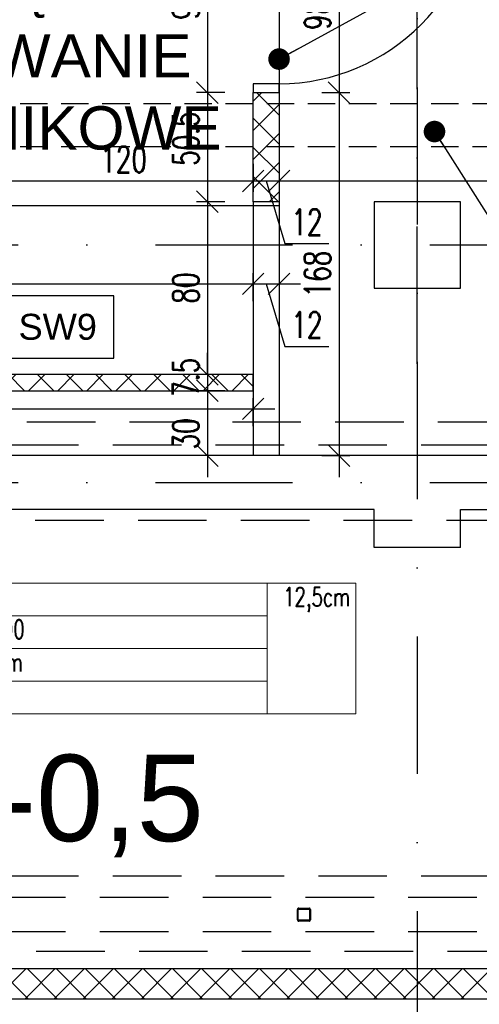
# Model space of a CAD drawing. Header units: centimetres. Extents: x -10729 to 23827, y -4437 to 19798.
# Tile 82 of 95: x 9076 to 9289, y 11959 to 12414. Entities that reach past the tile are written whole.
import ezdxf
from ezdxf.enums import TextEntityAlignment as Align

# ---------------------------------------------------------------- set-up
doc = ezdxf.new("R2010")
doc.units = ezdxf.units.CM
doc.header["$PDMODE"] = 35
doc.header["$PDSIZE"] = 0.1
for name, pattern in [('HIDDEN', [9.525, 6.35, -3.175]), ('Kondygnacja  -0_5$0$HIDDEN', [9.525, 6.35, -3.175]), ('Kondygnacja  -0_5$0$HIDDEN2', [4.7625, 3.175, -1.5875]), ('Osie rzutów$0$DASHDOT2', [12.7, 6.35, -3.175, 0, -3.175]), ('SU Lampy kwadratowe  -1$0$HIDDENX2', [19.05, 12.7, -6.35])]:
    doc.linetypes.add(name, pattern=pattern)
doc.layers.get('0').update_dxf_attribs({"color": 8})
doc.layers.get('DEFPOINTS').update_dxf_attribs({"color": 8})
for name, color, linetype in [('KJP_OPISY WSPÓLNE', 7, 'Continuous'), ('Kondygnacja  -0_5$0$ARCH_GK', 8, 'Continuous'), ('Kondygnacja  -0_5$0$ARCH_INFO_OPISY', 8, 'Continuous'), ('Kondygnacja  -0_5$0$ARCH_INFO_OPISY_PRZEGRODY', 8, 'Continuous'), ('Kondygnacja  -0_5$0$ARCH_KONSTR_POWYŻEJ RZUTU', 8, 'Kondygnacja  -0_5$0$HIDDEN'), ('Kondygnacja  -0_5$0$ARCH_KONSTR_POWYŻEJ RZUTU_IST', 8, 'Kondygnacja  -0_5$0$HIDDEN2'), ('Kondygnacja  -0_5$0$ARCH_MUROWANE', 8, 'Continuous'), ('Kondygnacja  -0_5$0$ARCH_MUROWANE_IST', 8, 'Continuous'), ('Kondygnacja  -0_5$0$ARCH_WYPOSAŻENIE_SANITARNE_IST', 8, 'Continuous'), ('Kondygnacja  -0_5$0$ARCH_ŻELBET_IST', 8, 'Continuous'), ('Kondygnacja +0_5$0$ARCH_ŚLUSARKA_DRZWI', 8, 'Continuous'), ('Osie rzutów$0$ARCH_INFO_OSIE_IST', 8, 'Osie rzutów$0$DASHDOT2'), ('Osie rzutów$0$ARCH_INFO_OSIE_OPISY_IST', 8, 'Continuous'), ('Pomieszczenia -05$0$ARCH_INFO_OPISY', 8, 'Continuous'), ('przegrody dla rzutów$0$RYSUNKOWE_XREF', 8, 'Continuous'), ('SW9$0$ARCH_INFO_OPISY', 8, 'Continuous')]:
    doc.layers.add(name, color=color, linetype=linetype)
for name, color, linetype, lineweight in [('Kondygnacja  -0_5$0$ARCH_INFO_WYMIARY', 8, 'Continuous', 9), ('kondygnacja +1_5$0$ARCH_INFO_WYMIARY', 8, 'Continuous', 9), ('SW9$0$ARCH_TABELKA', 8, 'Continuous', 5)]:
    doc.layers.add(name, color=color, linetype=linetype, lineweight=lineweight)
doc.styles.add('Arial', font='arial.ttf')
doc.styles.add('Kondygnacja  -0_5$0$Arial', font='arial.ttf')
doc.styles.add('Kondygnacja  -0_5$0$Romans', font='Romans.shx', dxfattribs={"width": 0.7})
doc.styles.add('Kondygnacja  -0_5$0$Standard', font='txt')
doc.styles.add('kondygnacja +1_5$0$Romans', font='Romans.shx', dxfattribs={"width": 0.7})
doc.styles.add('Pomieszczenia -05$0$Arial', font='arial.ttf')
doc.styles.add('SW9$0$Arial', font='arial.ttf')
doc.styles.add('SW9$0$Romans', font='Romans.shx')
doc.dimstyles.new('Kondygnacja  -0_5$0$ISO-25', dxfattribs={"dimtxt": 2.5, "dimasz": 2.5, "dimexe": 1.25, "dimexo": 0.625, "dimtad": 1, "dimtxsty": 'Kondygnacja  -0_5$0$Standard', "dimcen": 2.5, "dimadec": 0, "dimazin": 0, "dimtfac": 1, "dimtmove": 0, "dimatfit": 3, "dimfxl": 1, "dimarcsym": 0})
doc.dimstyles.new('Kondygnacja  -0_5$0$Wymiary 1-100', dxfattribs={"dimtxt": 12, "dimasz": 10, "dimexe": 5, "dimexo": 0, "dimgap": 4, "dimtad": 1, "dimrnd": 0.5, "dimzin": 12, "dimdsep": 46, "dimtxsty": 'Kondygnacja  -0_5$0$Romans', "dimblk": 'Kondygnacja  -0_5$0$_Oblique', "dimcen": 10, "dimdle": 10, "dimclrt": 55, "dimazin": 0, "dimtfac": 1, "dimtmove": 1, "dimatfit": 3, "dimfxl": 8, "dimfxlon": 1, "dimtolj": 1, "dimtzin": 0, "dimarcsym": 0})
doc.dimstyles.new('kondygnacja +1_5$0$Wymiary 1-100', dxfattribs={"dimtxt": 12, "dimasz": 10, "dimexe": 5, "dimexo": 0, "dimgap": 4, "dimtad": 1, "dimrnd": 0.5, "dimzin": 12, "dimdsep": 46, "dimtxsty": 'kondygnacja +1_5$0$Romans', "dimblk": 'kondygnacja +1_5$0$_Oblique', "dimcen": 10, "dimdle": 10, "dimclrt": 55, "dimazin": 0, "dimtfac": 1, "dimtmove": 1, "dimatfit": 3, "dimfxl": 8, "dimfxlon": 1, "dimtolj": 1, "dimtzin": 0, "dimarcsym": 0})

# ---------------------------------------------------------------- blocks, each defined once
blk = doc.blocks.new('Osie rzutów')
at = {"layer": 'Osie rzutów$0$ARCH_INFO_OSIE_IST', "ltscale": 10}
for p, q in [((9260, 12255), (9260, 14290.38)), ((9260, 12510), (9260, 4623.26)), ((4436.04, 12310), (13655, 12310)), ((4436.04, 12200), (13655, 12200))]:
    blk.add_line(p, q, dxfattribs=at)
blk = doc.blocks.new('Kondygnacja  -0_5$0$konstrukcja istniejąca -0.5')
at = {"layer": 'Kondygnacja  -0_5$0$ARCH_KONSTR_POWYŻEJ RZUTU_IST', "ltscale": 10}
for p, q in [((8738, 12217.5), (9781.55, 12217.5)), ((9781.55, 12182.5), (8738, 12182.5))]:
    blk.add_line(p, q, dxfattribs=at)
for points in [[(8738, 12017.89), (9782, 12017.89)], [(9782, 11982.89), (8738, 11982.89)]]:
    blk.add_lwpolyline(points, dxfattribs=at)
blk = doc.blocks.new('Kondygnacja  -0_5$0$wzmocnienie pod bramę -1')
at = {"layer": 'Kondygnacja  -0_5$0$ARCH_KONSTR_POWYŻEJ RZUTU', "ltscale": 5}
for p, q in [((23254.65, 9065.22, 0), (20950.65, 9065.22, 0)), ((23254.65, 9049.22, 0), (20950.65, 9049.22, 0))]:
    blk.add_line(p, q, dxfattribs=at)
at = {"layer": 'Kondygnacja  -0_5$0$ARCH_KONSTR_POWYŻEJ RZUTU', "ltscale": 5, "elevation": 0}
for points in [[(22648.25, 9054.22, -0.414214), (22647.65, 9054.82), (22647.65, 9059.62, -0.414214), (22648.25, 9060.22), (22653.05, 9060.22, -0.414214), (22653.65, 9059.62), (22653.65, 9054.82, -0.414214), (22653.05, 9054.22)], [(22648.25, 9054.62, -0.414214), (22648.05, 9054.82), (22648.05, 9059.62, -0.414214), (22648.25, 9059.82), (22653.05, 9059.82, -0.414214), (22653.25, 9059.62), (22653.25, 9054.82, -0.414214), (22653.05, 9054.62)]]:
    blk.add_lwpolyline(points, format="xyb", close=True, dxfattribs=at)
blk = doc.blocks.new('Kondygnacja  -0_5$0$_Oblique')
at = {"color": 0, "linetype": 'ByBlock', "lineweight": -2}
blk.add_line((-0.5, -0.5), (0.5, 0.5), dxfattribs=at)
blk = doc.blocks.new('*D268')
at = {"layer": 'DEFPOINTS', "color": 0}
for p in [(9260.73, 12380.5), (9162.8, 12330), (9260.73, 12330)]:
    blk.add_point(p, dxfattribs=at)
at = {"layer": 'Kondygnacja  -0_5$0$ARCH_INFO_WYMIARY', "color": 0, "lineweight": -2}
for p, q in [((9162.8, 12390.5), (9162.8, 12320)), ((9170.8, 12380.5), (9157.8, 12380.5)), ((9170.8, 12330), (9157.8, 12330))]:
    blk.add_line(p, q, dxfattribs=at)
at = {"layer": 'Kondygnacja  -0_5$0$ARCH_INFO_WYMIARY', "color": 0, "lineweight": -2, "xscale": 10, "yscale": 10, "zscale": 10}
for p, rotation in [((9162.8, 12380.5), 90), ((9162.8, 12330), 270)]:
    blk.add_blockref('Kondygnacja  -0_5$0$_Oblique', p, dxfattribs=dict(at, rotation=rotation))
at = {"layer": 'Kondygnacja  -0_5$0$ARCH_INFO_WYMIARY', "color": 55, "insert": (9152.8, 12359.19), "char_height": 12, "attachment_point": 5, "rotation": 90, "style": 'Kondygnacja  -0_5$0$Romans'}
blk.add_mtext('\\A1;50.5', dxfattribs=at)
blk = doc.blocks.new('*D269')
at = {"layer": 'DEFPOINTS', "color": 0}
for p in [(9260.73, 12330), (9162.8, 12250), (9184, 12250)]:
    blk.add_point(p, dxfattribs=at)
at = {"layer": 'Kondygnacja  -0_5$0$ARCH_INFO_WYMIARY', "color": 0, "lineweight": -2}
for p, q in [((9162.8, 12340), (9162.8, 12240)), ((9170.8, 12330), (9157.8, 12330)), ((9170.8, 12250), (9157.8, 12250))]:
    blk.add_line(p, q, dxfattribs=at)
at = {"layer": 'Kondygnacja  -0_5$0$ARCH_INFO_WYMIARY', "color": 0, "lineweight": -2, "xscale": 10, "yscale": 10, "zscale": 10}
for p, rotation in [((9162.8, 12330), 90), ((9162.8, 12250), 270)]:
    blk.add_blockref('Kondygnacja  -0_5$0$_Oblique', p, dxfattribs=dict(at, rotation=rotation))
at = {"layer": 'Kondygnacja  -0_5$0$ARCH_INFO_WYMIARY', "color": 55, "insert": (9152.8, 12290), "char_height": 12, "attachment_point": 5, "rotation": 90, "style": 'Kondygnacja  -0_5$0$Romans'}
blk.add_mtext('\\A1;80', dxfattribs=at)
blk = doc.blocks.new('*D273')
at = {"layer": 'DEFPOINTS', "color": 0}
for p in [(9262.63, 12478.5), (9162.8, 12380.5), (9260.73, 12380.5)]:
    blk.add_point(p, dxfattribs=at)
at = {"layer": 'Kondygnacja  -0_5$0$ARCH_INFO_WYMIARY', "color": 0, "lineweight": -2}
for p, q in [((9162.8, 12488.5), (9162.8, 12370.5)), ((9170.8, 12478.5), (9157.8, 12478.5)), ((9170.8, 12380.5), (9157.8, 12380.5))]:
    blk.add_line(p, q, dxfattribs=at)
at = {"layer": 'Kondygnacja  -0_5$0$ARCH_INFO_WYMIARY', "color": 0, "lineweight": -2, "xscale": 10, "yscale": 10, "zscale": 10}
for p, rotation in [((9162.8, 12478.5), 90), ((9162.8, 12380.5), 270)]:
    blk.add_blockref('Kondygnacja  -0_5$0$_Oblique', p, dxfattribs=dict(at, rotation=rotation))
at = {"layer": 'Kondygnacja  -0_5$0$ARCH_INFO_WYMIARY', "color": 55, "insert": (9152.8, 12421.26), "char_height": 12, "attachment_point": 5, "rotation": 90, "style": 'Kondygnacja  -0_5$0$Romans'}
blk.add_mtext('\\A1;98', dxfattribs=at)
blk = doc.blocks.new('Kondygnacja  -0_5$0$_Dot')
at = {"color": 0, "linetype": 'ByBlock', "lineweight": -2}
blk.add_line((-0.5, 0), (-1, 0), dxfattribs=at)
at = {"color": 0, "linetype": 'ByBlock', "const_width": 0.5}
blk.add_lwpolyline([(-0.25, 0, 1), (0.25, 0, 1)], format="xyb", close=True, dxfattribs=at)
blk = doc.blocks.new('*D275')
at = {"layer": 'DEFPOINTS', "color": 0}
for p in [(9184, 12250), (9162.8, 12242.5), (9184, 12242.5)]:
    blk.add_point(p, dxfattribs=at)
at = {"layer": 'Kondygnacja  -0_5$0$ARCH_INFO_WYMIARY', "color": 0, "lineweight": -2}
for p, q in [((9162.8, 12250), (9162.8, 12260)), ((9170.8, 12250), (9157.8, 12250)), ((9162.8, 12250), (9162.8, 12242.5)), ((9170.8, 12242.5), (9157.8, 12242.5)), ((9162.8, 12242.5), (9162.8, 12232.5))]:
    blk.add_line(p, q, dxfattribs=at)
at = {"layer": 'Kondygnacja  -0_5$0$ARCH_INFO_WYMIARY', "color": 0, "lineweight": -2, "xscale": 10, "yscale": 10, "zscale": 10}
for p, rotation in [((9162.8, 12250), 270), ((9162.8, 12242.5), 90)]:
    blk.add_blockref('Kondygnacja  -0_5$0$_Oblique', p, dxfattribs=dict(at, rotation=rotation))
at = {"layer": 'Kondygnacja  -0_5$0$ARCH_INFO_WYMIARY', "color": 55, "insert": (9152.8, 12248.75), "char_height": 12, "attachment_point": 5, "rotation": 90, "style": 'Kondygnacja  -0_5$0$Romans'}
blk.add_mtext('\\A1;7.5', dxfattribs=at)
blk = doc.blocks.new('*D276')
at = {"layer": 'DEFPOINTS', "color": 0}
for p in [(9184, 12242.5), (9162.8, 12212.5), (9260.73, 12212.5)]:
    blk.add_point(p, dxfattribs=at)
at = {"layer": 'Kondygnacja  -0_5$0$ARCH_INFO_WYMIARY', "color": 0, "lineweight": -2}
for p, q in [((9162.8, 12252.5), (9162.8, 12202.5)), ((9170.8, 12242.5), (9157.8, 12242.5)), ((9170.8, 12212.5), (9157.8, 12212.5))]:
    blk.add_line(p, q, dxfattribs=at)
at = {"layer": 'Kondygnacja  -0_5$0$ARCH_INFO_WYMIARY', "color": 0, "lineweight": -2, "xscale": 10, "yscale": 10, "zscale": 10}
for p, rotation in [((9162.8, 12242.5), 90), ((9162.8, 12212.5), 270)]:
    blk.add_blockref('Kondygnacja  -0_5$0$_Oblique', p, dxfattribs=dict(at, rotation=rotation))
at = {"layer": 'Kondygnacja  -0_5$0$ARCH_INFO_WYMIARY', "color": 55, "insert": (9152.8, 12222.55), "char_height": 12, "attachment_point": 5, "rotation": 90, "style": 'Kondygnacja  -0_5$0$Romans'}
blk.add_mtext('\\A1;30', dxfattribs=at)
blk = doc.blocks.new('*D284')
at = {"layer": 'DEFPOINTS', "color": 0}
for p in [(9190.95, 12478.5), (9190.95, 12380.5), (9223.81, 12380.5)]:
    blk.add_point(p, dxfattribs=at)
at = {"layer": 'Kondygnacja  -0_5$0$ARCH_INFO_WYMIARY', "color": 0, "lineweight": -2}
for p, q in [((9223.81, 12488.5), (9223.81, 12370.5)), ((9215.81, 12478.5), (9228.81, 12478.5)), ((9215.81, 12380.5), (9228.81, 12380.5))]:
    blk.add_line(p, q, dxfattribs=at)
at = {"layer": 'Kondygnacja  -0_5$0$ARCH_INFO_WYMIARY', "color": 0, "lineweight": -2, "xscale": 10, "yscale": 10, "zscale": 10}
for p, rotation in [((9223.81, 12478.5), 90), ((9223.81, 12380.5), 270)]:
    blk.add_blockref('Kondygnacja  -0_5$0$_Oblique', p, dxfattribs=dict(at, rotation=rotation))
at = {"layer": 'Kondygnacja  -0_5$0$ARCH_INFO_WYMIARY', "color": 55, "insert": (9213.81, 12416.63), "char_height": 12, "attachment_point": 5, "rotation": 90, "style": 'Kondygnacja  -0_5$0$Romans'}
blk.add_mtext('\\A1;98', dxfattribs=at)
blk = doc.blocks.new('*D285')
at = {"layer": 'DEFPOINTS', "color": 0}
for p in [(9190, 12380.5), (9190, 12212.5), (9223.81, 12212.5)]:
    blk.add_point(p, dxfattribs=at)
at = {"layer": 'Kondygnacja  -0_5$0$ARCH_INFO_WYMIARY', "color": 0, "lineweight": -2}
for p, q in [((9223.81, 12390.5), (9223.81, 12202.5)), ((9215.81, 12380.5), (9228.81, 12380.5)), ((9215.81, 12212.5), (9228.81, 12212.5))]:
    blk.add_line(p, q, dxfattribs=at)
at = {"layer": 'Kondygnacja  -0_5$0$ARCH_INFO_WYMIARY', "color": 0, "lineweight": -2, "xscale": 10, "yscale": 10, "zscale": 10}
for p, rotation in [((9223.81, 12380.5), 90), ((9223.81, 12212.5), 270)]:
    blk.add_blockref('Kondygnacja  -0_5$0$_Oblique', p, dxfattribs=dict(at, rotation=rotation))
at = {"layer": 'Kondygnacja  -0_5$0$ARCH_INFO_WYMIARY', "color": 55, "insert": (9213.81, 12296.5), "char_height": 12, "attachment_point": 5, "rotation": 90, "style": 'Kondygnacja  -0_5$0$Romans'}
blk.add_mtext('\\A1;168', dxfattribs=at)
blk = doc.blocks.new('*D286')
at = {"layer": 'DEFPOINTS', "color": 0}
for p in [(9184, 12291.98), (8722, 12250), (9184, 12250)]:
    blk.add_point(p, dxfattribs=at)
at = {"layer": 'Kondygnacja  -0_5$0$ARCH_INFO_WYMIARY', "color": 0, "lineweight": -2}
for p, q in [((8722, 12283.98), (8722, 12296.98)), ((9184, 12283.98), (9184, 12296.98)), ((8712, 12291.98), (9194, 12291.98))]:
    blk.add_line(p, q, dxfattribs=at)
at = {"layer": 'Kondygnacja  -0_5$0$ARCH_INFO_WYMIARY', "color": 0, "lineweight": -2, "xscale": 10, "yscale": 10, "zscale": 10, "rotation": 180}
blk.add_blockref('Kondygnacja  -0_5$0$_Oblique', (8722, 12291.98), dxfattribs=at)
at = {"layer": 'Kondygnacja  -0_5$0$ARCH_INFO_WYMIARY', "color": 0, "lineweight": -2, "xscale": 10, "yscale": 10, "zscale": 10}
blk.add_blockref('Kondygnacja  -0_5$0$_Oblique', (9184, 12291.98), dxfattribs=at)
at = {"layer": 'Kondygnacja  -0_5$0$ARCH_INFO_WYMIARY', "color": 55, "insert": (8953, 12301.98), "char_height": 12, "attachment_point": 5, "style": 'Kondygnacja  -0_5$0$Romans'}
blk.add_mtext('\\A1;462', dxfattribs=at)
blk = doc.blocks.new('*D287')
at = {"layer": 'DEFPOINTS', "color": 0}
for p in [(9184, 12312.97), (9196, 12312.97), (9196, 12291.98)]:
    blk.add_point(p, dxfattribs=at)
at = {"layer": 'Kondygnacja  -0_5$0$ARCH_INFO_WYMIARY', "color": 0, "lineweight": -2}
for p, q in [((9184, 12299.98), (9184, 12286.98)), ((9196, 12299.98), (9196, 12286.98)), ((9174, 12291.98), (9206, 12291.98)), ((9190, 12291.98), (9198.7, 12262.98)), ((9198.7, 12262.98), (9219.1, 12262.98))]:
    blk.add_line(p, q, dxfattribs=at)
at = {"layer": 'Kondygnacja  -0_5$0$ARCH_INFO_WYMIARY', "color": 0, "lineweight": -2, "xscale": 10, "yscale": 10, "zscale": 10, "rotation": 180}
blk.add_blockref('Kondygnacja  -0_5$0$_Oblique', (9184, 12291.98), dxfattribs=at)
at = {"layer": 'Kondygnacja  -0_5$0$ARCH_INFO_WYMIARY', "color": 0, "lineweight": -2, "xscale": 10, "yscale": 10, "zscale": 10}
blk.add_blockref('Kondygnacja  -0_5$0$_Oblique', (9196, 12291.98), dxfattribs=at)
at = {"layer": 'Kondygnacja  -0_5$0$ARCH_INFO_WYMIARY', "color": 55, "insert": (9208.9, 12272.98), "char_height": 12, "attachment_point": 5, "style": 'Kondygnacja  -0_5$0$Romans'}
blk.add_mtext('\\A1;12', dxfattribs=at)
blk = doc.blocks.new('kondygnacja +1_5$0$_Oblique')
at = {"color": 0, "linetype": 'ByBlock', "lineweight": -2}
blk.add_line((-0.5, -0.5), (0.5, 0.5), dxfattribs=at)
blk = doc.blocks.new('*D293')
at = {"layer": 'DEFPOINTS', "color": 0}
for p in [(9184, 12234.11), (8847, 12222.5), (9184, 12222.5)]:
    blk.add_point(p, dxfattribs=at)
at = {"layer": 'kondygnacja +1_5$0$ARCH_INFO_WYMIARY', "color": 0, "lineweight": -2}
for p, q in [((8847, 12226.11), (8847, 12239.11)), ((9184, 12226.11), (9184, 12239.11)), ((8837, 12234.11), (9194, 12234.11))]:
    blk.add_line(p, q, dxfattribs=at)
at = {"layer": 'kondygnacja +1_5$0$ARCH_INFO_WYMIARY', "color": 0, "lineweight": -2, "xscale": 10, "yscale": 10, "zscale": 10, "rotation": 180}
blk.add_blockref('kondygnacja +1_5$0$_Oblique', (8847, 12234.11), dxfattribs=at)
at = {"layer": 'kondygnacja +1_5$0$ARCH_INFO_WYMIARY', "color": 0, "lineweight": -2, "xscale": 10, "yscale": 10, "zscale": 10}
blk.add_blockref('kondygnacja +1_5$0$_Oblique', (9184, 12234.11), dxfattribs=at)
at = {"layer": 'kondygnacja +1_5$0$ARCH_INFO_WYMIARY', "color": 55, "insert": (9015.5, 12244.11), "char_height": 12, "attachment_point": 5, "style": 'kondygnacja +1_5$0$Romans'}
blk.add_mtext('\\A1;337', dxfattribs=at)
blk = doc.blocks.new('*D301')
at = {"layer": 'DEFPOINTS', "color": 0}
for p in [(9064, 12369.5), (9184, 12369.5), (9184, 12339.58)]:
    blk.add_point(p, dxfattribs=at)
at = {"layer": 'Kondygnacja  -0_5$0$ARCH_INFO_WYMIARY', "color": 0, "lineweight": -2}
for p, q in [((9064, 12347.58), (9064, 12334.58)), ((9184, 12347.58), (9184, 12334.58)), ((9054, 12339.58), (9194, 12339.58))]:
    blk.add_line(p, q, dxfattribs=at)
at = {"layer": 'Kondygnacja  -0_5$0$ARCH_INFO_WYMIARY', "color": 0, "lineweight": -2, "xscale": 10, "yscale": 10, "zscale": 10, "rotation": 180}
blk.add_blockref('Kondygnacja  -0_5$0$_Oblique', (9064, 12339.58), dxfattribs=at)
at = {"layer": 'Kondygnacja  -0_5$0$ARCH_INFO_WYMIARY', "color": 0, "lineweight": -2, "xscale": 10, "yscale": 10, "zscale": 10}
blk.add_blockref('Kondygnacja  -0_5$0$_Oblique', (9184, 12339.58), dxfattribs=at)
at = {"layer": 'Kondygnacja  -0_5$0$ARCH_INFO_WYMIARY', "color": 55, "insert": (9124, 12349.58), "char_height": 12, "attachment_point": 5, "style": 'Kondygnacja  -0_5$0$Romans'}
blk.add_mtext('\\A1;120', dxfattribs=at)
blk = doc.blocks.new('*D303')
at = {"layer": 'DEFPOINTS', "color": 0}
for p in [(9184, 12369.5), (9196, 12369.5), (9196, 12339.58)]:
    blk.add_point(p, dxfattribs=at)
at = {"layer": 'Kondygnacja  -0_5$0$ARCH_INFO_WYMIARY', "color": 0, "lineweight": -2}
for p, q in [((9184, 12347.58), (9184, 12334.58)), ((9196, 12347.58), (9196, 12334.58)), ((9174, 12339.58), (9206, 12339.58)), ((9190, 12339.58), (9198.7, 12310.58)), ((9198.7, 12310.58), (9219.1, 12310.58))]:
    blk.add_line(p, q, dxfattribs=at)
at = {"layer": 'Kondygnacja  -0_5$0$ARCH_INFO_WYMIARY', "color": 0, "lineweight": -2, "xscale": 10, "yscale": 10, "zscale": 10, "rotation": 180}
blk.add_blockref('Kondygnacja  -0_5$0$_Oblique', (9184, 12339.58), dxfattribs=at)
at = {"layer": 'Kondygnacja  -0_5$0$ARCH_INFO_WYMIARY', "color": 0, "lineweight": -2, "xscale": 10, "yscale": 10, "zscale": 10}
blk.add_blockref('Kondygnacja  -0_5$0$_Oblique', (9196, 12339.58), dxfattribs=at)
at = {"layer": 'Kondygnacja  -0_5$0$ARCH_INFO_WYMIARY', "color": 55, "insert": (9208.9, 12320.58), "char_height": 12, "attachment_point": 5, "style": 'Kondygnacja  -0_5$0$Romans'}
blk.add_mtext('\\A1;12', dxfattribs=at)
blk = doc.blocks.new('*D304')
at = {"layer": 'DEFPOINTS', "color": 0}
for p in [(9196, 12369.5), (9712, 12369.5), (9712, 12339.58)]:
    blk.add_point(p, dxfattribs=at)
at = {"layer": 'Kondygnacja  -0_5$0$ARCH_INFO_WYMIARY', "color": 0, "lineweight": -2}
for p, q in [((9196, 12347.58), (9196, 12334.58)), ((9712, 12347.58), (9712, 12334.58)), ((9186, 12339.58), (9722, 12339.58))]:
    blk.add_line(p, q, dxfattribs=at)
at = {"layer": 'Kondygnacja  -0_5$0$ARCH_INFO_WYMIARY', "color": 0, "lineweight": -2, "xscale": 10, "yscale": 10, "zscale": 10, "rotation": 180}
blk.add_blockref('Kondygnacja  -0_5$0$_Oblique', (9196, 12339.58), dxfattribs=at)
at = {"layer": 'Kondygnacja  -0_5$0$ARCH_INFO_WYMIARY', "color": 0, "lineweight": -2, "xscale": 10, "yscale": 10, "zscale": 10}
blk.add_blockref('Kondygnacja  -0_5$0$_Oblique', (9712, 12339.58), dxfattribs=at)
at = {"layer": 'Kondygnacja  -0_5$0$ARCH_INFO_WYMIARY', "color": 55, "insert": (9454, 12349.58), "char_height": 12, "attachment_point": 5, "style": 'Kondygnacja  -0_5$0$Romans'}
blk.add_mtext('\\A1;516', dxfattribs=at)
blk = doc.blocks.new('SW9')
at = {"layer": 'SW9$0$ARCH_TABELKA'}
blk.add_line((-41322, 3909.5), (-41322, 3629.5), dxfattribs=at)
blk.add_lwpolyline([(-42602, 3909.5), (-41132, 3909.5), (-41132, 3629.5), (-42602, 3629.5)], close=True, dxfattribs=at)
for points in [[(-42412, 3909.5), (-42412, 3629.5)], [(-42342, 3909.5), (-42342, 3629.5)], [(-42342, 3839.5), (-41322, 3839.5)], [(-42342, 3769.5), (-41322, 3769.5)], [(-42342, 3699.5), (-41322, 3699.5)]]:
    blk.add_lwpolyline(points, dxfattribs=at)
at = {"layer": 'SW9$0$ARCH_INFO_OPISY', "style": 'SW9$0$Romans', "width": 0.7}
for s, p in [('1xGKB 12,5mm  ', (-42331.9, 3860.6)), ('profile stalowe C i U 100', (-42331.9, 3790.6)), ('wełna mineralna gr.10cm', (-42332, 3720.2)), ('1xGKB 12,5mm  ', (-42331.9, 3650.6))]:
    blk.add_text(s, height=40.5, dxfattribs=at).set_placement(p)
blk.add_text('12,5cm', height=40.5, dxfattribs=at).set_placement((-41144.3, 3860.2), align=Align.RIGHT)
blk.add_text('proj.', height=40.5, rotation=90, dxfattribs=at).set_placement((-42361.8, 3647.9))
at = {"layer": 'SW9$0$ARCH_INFO_OPISY', "insert": (-42507, 3809.5), "char_height": 55, "width": 190, "attachment_point": 5, "style": 'SW9$0$Arial', "bg_fill": 2}
blk.add_mtext('{\\W0.9;SW9}', dxfattribs=at)

msp = doc.modelspace()

# ---------------------------------------------------------------- hatches: boundary and pattern name
at = {"layer": 'Kondygnacja  -0_5$0$ARCH_GK', "linetype": 'Continuous', "lineweight": -3}
h = msp.add_hatch(dxfattribs=at)
h.set_pattern_fill('ANSI37', color=256, scale=3, style=0)
h.paths.add_polyline_path([(6220, 11975), (6220, 11961), (6471, 11961), (6478.5, 11964.417), (6478.5, 11975)], flags=0)
h.paths.add_polyline_path([(6478.5, 11975), (6478.5, 11964.417), (6486, 11961), (11133.785, 11961), (11139.584, 11975)], flags=0)
at = {"layer": 'Kondygnacja  -0_5$0$ARCH_MUROWANE', "linetype": 'Continuous', "lineweight": -3}
h = msp.add_hatch(dxfattribs=at)
h.set_pattern_fill('ANSI37', color=256, scale=3, style=0)
h.paths.add_polyline_path([(9184, 12330), (9184, 12380.5), (9196, 12380.5), (9196, 12330)])
h = msp.add_hatch(dxfattribs=at)
h.set_pattern_fill('ANSI37', color=256, scale=3, style=0)
h.set_pattern_definition([(45, (0, -3), (-6.735192, 6.735192), []), (135, (0, -3), (-6.735192, -6.735192), [])])
h.paths.add_polyline_path([(8722, 12242.5), (9184, 12242.5), (9184, 12250), (8722, 12250)])

# ---------------------------------------------------------------- linework, layer by layer
at = {"linetype": 'HIDDEN', "ltscale": 5}
msp.add_lwpolyline([(9682.376, 12154.407), (9682.376, 12227.986), (8859.997, 12227.986)], dxfattribs=at)
at = {"layer": 'KJP_OPISY WSPÓLNE', "elevation": 630}
msp.add_lwpolyline([(8932, 12470.607), (9196.078, 12470.607), (9196.078, 12328.148), (8932, 12328.148)], close=True, dxfattribs=at)
at = {"layer": 'Kondygnacja  -0_5$0$ARCH_GK', "linetype": 'Continuous', "lineweight": -3}
for p, q in [((6220, 11975), (11139.584, 11975)), ((6486, 11961), (11133.785, 11961))]:
    msp.add_line(p, q, dxfattribs=at)
for points in [[(9184, 12330), (9184, 12380.5), (9196, 12380.5), (9196, 12330), (9184, 12330)], [(8722, 12250), (8722, 12242.5), (9184, 12242.5), (9184, 12250), (8722, 12250)]]:
    msp.add_lwpolyline(points, dxfattribs=at)
at = {"layer": 'Kondygnacja  -0_5$0$ARCH_INFO_OPISY_PRZEGRODY'}
msp.add_lwpolyline([(9067.46, 12257.613), (9119.46, 12257.613), (9119.46, 12286.413), (9067.46, 12286.413), (9067.46, 12257.613)], close=True, dxfattribs=at)
at = {"layer": 'Kondygnacja  -0_5$0$ARCH_MUROWANE_IST', "ltscale": 4}
for p, q in [((9184, 12330), (9184, 12212.5)), ((9196, 12330), (9196, 12212.5))]:
    msp.add_line(p, q, dxfattribs=at)
at = {"layer": 'Kondygnacja  -0_5$0$ARCH_WYPOSAŻENIE_SANITARNE_IST', "linetype": 'SU Lampy kwadratowe  -1$0$HIDDENX2'}
for points in [[(8695, 12375.5), (10070.5, 12375.5)], [(8695, 12355.5), (10050.5, 12355.5)]]:
    msp.add_lwpolyline(points, dxfattribs=at)
at = {"layer": 'Kondygnacja  -0_5$0$ARCH_ŻELBET_IST', "ltscale": 4}
for p, q in [((9832, 12212.5), (8688, 12212.5)), ((9240, 12187.5), (8688, 12187.5)), ((9240, 12170), (9240, 12187.5)), ((9280, 12170), (9280, 12187.5)), ((9280, 12170), (9240, 12170))]:
    msp.add_line(p, q, dxfattribs=at)
msp.add_lwpolyline([(9240, 12290), (9280, 12290), (9280, 12330), (9240, 12330)], close=True, dxfattribs=at)
msp.add_lwpolyline([(9240, 12290), (9280, 12290), (9280, 12330), (9240, 12330)], close=True, dxfattribs=at)
msp.add_lwpolyline([(9240, 12290), (9280, 12290), (9280, 12330), (9240, 12330)], close=True, dxfattribs=at)
msp.add_lwpolyline([(9280, 12187.5), (9832, 12187.5)], dxfattribs=at)
at = {"layer": 'Kondygnacja +0_5$0$ARCH_ŚLUSARKA_DRZWI', "linetype": 'Continuous', "lineweight": -3}
msp.add_lwpolyline([(9184, 12384.5), (9184, 12380.5), (9196, 12380.5), (9196, 12384.5)], close=True, dxfattribs=at)
msp.add_arc((9195.5, 12478), 93.501, 270.30639, 89.69361, dxfattribs=at)

# ---------------------------------------------------------------- block references
at = {"layer": 'Kondygnacja  -0_5$0$ARCH_KONSTR_POWYŻEJ RZUTU'}
for name, p in [('Kondygnacja  -0_5$0$konstrukcja istniejąca -0.5', (0, 0)), ('Kondygnacja  -0_5$0$wzmocnienie pod bramę -1', (-13443.153, 2942.777))]:
    msp.add_blockref(name, p, dxfattribs=at)
at = {"layer": 'Osie rzutów$0$ARCH_INFO_OSIE_OPISY_IST'}
msp.add_blockref('Osie rzutów', (0, 0), dxfattribs=at)

# ---------------------------------------------------------------- texts
at = {"layer": 'KJP_OPISY WSPÓLNE', "insert": (8964.349, 12440.908, 1854.21), "char_height": 20.02, "width": 294.26643, "attachment_point": 1, "style": 'Arial'}
msp.add_mtext('ISTNIEJĄCE OGRZEWANIE GRZEJNIKOWE ', dxfattribs=at)
at = {"layer": 'Kondygnacja  -0_5$0$ARCH_INFO_OPISY_PRZEGRODY', "insert": (9093.46, 12272.013), "char_height": 12, "width": 52, "attachment_point": 5, "style": 'Kondygnacja  -0_5$0$Arial'}
msp.add_mtext('SW9', dxfattribs=at)
at = {"layer": 'Pomieszczenia -05$0$ARCH_INFO_OPISY', "insert": (8995.03, 12050.309), "char_height": 40, "width": 1987.33574, "attachment_point": 5, "style": 'Pomieszczenia -05$0$Arial'}
msp.add_mtext('POZIOM -0,5', dxfattribs=at)

# ---------------------------------------------------------------- dimensions: what is measured, and where the dimension line sits
at = {"layer": 'Kondygnacja  -0_5$0$ARCH_INFO_WYMIARY'}
for base, p1, p2, picture, middle in [((9162.795, 12380.5), (9262.628, 12478.5), (9260.728, 12380.5), '*D273', (9162.795, 12421.258)), ((9223.809, 12380.5), (9190.95, 12478.5), (9190.95, 12380.5), '*D284', (9223.809, 12416.63)), ((9162.795, 12330), (9260.728, 12380.5), (9260.728, 12330), '*D268', (9162.795, 12359.193)), ((9162.795, 12242.5), (9184, 12250), (9184, 12242.5), '*D275', (9162.795, 12248.75)), ((9162.795, 12212.5), (9184, 12242.5), (9260.728, 12212.5), '*D276', (9162.795, 12222.548))]:
    dim = msp.add_linear_dim(base=base, p1=p1, p2=p2, angle=90, dimstyle='Kondygnacja  -0_5$0$Wymiary 1-100', dxfattribs=at)
    dim.commit()
    dim.dimension.update_dxf_attribs({"geometry": picture, "text_midpoint": middle, "dimtype": 160})
for base, p1, p2, picture, middle in [((9223.809, 12212.5), (9190, 12380.5), (9190, 12212.5), '*D285', (9213.809, 12296.5)), ((9162.795, 12250), (9260.728, 12330), (9184, 12250), '*D269', (9152.795, 12290))]:
    dim = msp.add_linear_dim(base=base, p1=p1, p2=p2, angle=90, dimstyle='Kondygnacja  -0_5$0$Wymiary 1-100', dxfattribs=at)
    dim.commit()
    dim.dimension.update_dxf_attribs({"geometry": picture, "text_midpoint": middle})
for base, p1, p2, picture, middle in [((9184, 12339.58), (9064, 12369.5), (9184, 12369.5), '*D301', (9124, 12349.58)), ((9196, 12339.58), (9184, 12369.5), (9196, 12369.5), '*D303', (9202.7, 12320.58)), ((9712, 12339.58), (9196, 12369.5), (9712, 12369.5), '*D304', (9454, 12349.58)), ((9184, 12291.978), (8722, 12250), (9184, 12250), '*D286', (8953, 12301.978)), ((9196, 12291.978), (9184, 12312.966), (9196, 12312.966), '*D287', (9202.7, 12272.978))]:
    dim = msp.add_linear_dim(base=base, p1=p1, p2=p2, dimstyle='Kondygnacja  -0_5$0$Wymiary 1-100', dxfattribs=at)
    dim.commit()
    dim.dimension.update_dxf_attribs({"geometry": picture, "text_midpoint": middle})
at = {"layer": 'kondygnacja +1_5$0$ARCH_INFO_WYMIARY'}
dim = msp.add_linear_dim(base=(9184, 12234.115), p1=(8847, 12222.5), p2=(9184, 12222.5), dimstyle='kondygnacja +1_5$0$Wymiary 1-100', dxfattribs=at)
dim.commit()
dim.dimension.update_dxf_attribs({"geometry": '*D293', "text_midpoint": (9015.5, 12244.115)})

# ---------------------------------------------------------------- leaders
at = {"layer": 'Kondygnacja  -0_5$0$ARCH_INFO_OPISY'}
for points in [[(9196, 12396.01), (9293.311, 12449.287), (9554.651, 12449.287)], [(9268.015, 12362.462), (9310.813, 12294.945), (9549.419, 12294.945)]]:
    msp.add_leader(points, dimstyle='Kondygnacja  -0_5$0$ISO-25', override={"dimscale": 5, "dimasz": 2, "dimtad": 0, "dimldrblk": 'Kondygnacja  -0_5$0$_Dot'}, dxfattribs=at)

# ---------------------------------------------------------------- next in the draw order: block references
at = {"layer": 'przegrody dla rzutów$0$RYSUNKOWE_XREF', "xscale": 0.2160000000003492, "yscale": 0.2160000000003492, "zscale": 0.216}
msp.add_blockref('SW9', (18116.053, 11308.931), dxfattribs=at)

doc.saveas('drawing.dxf')
